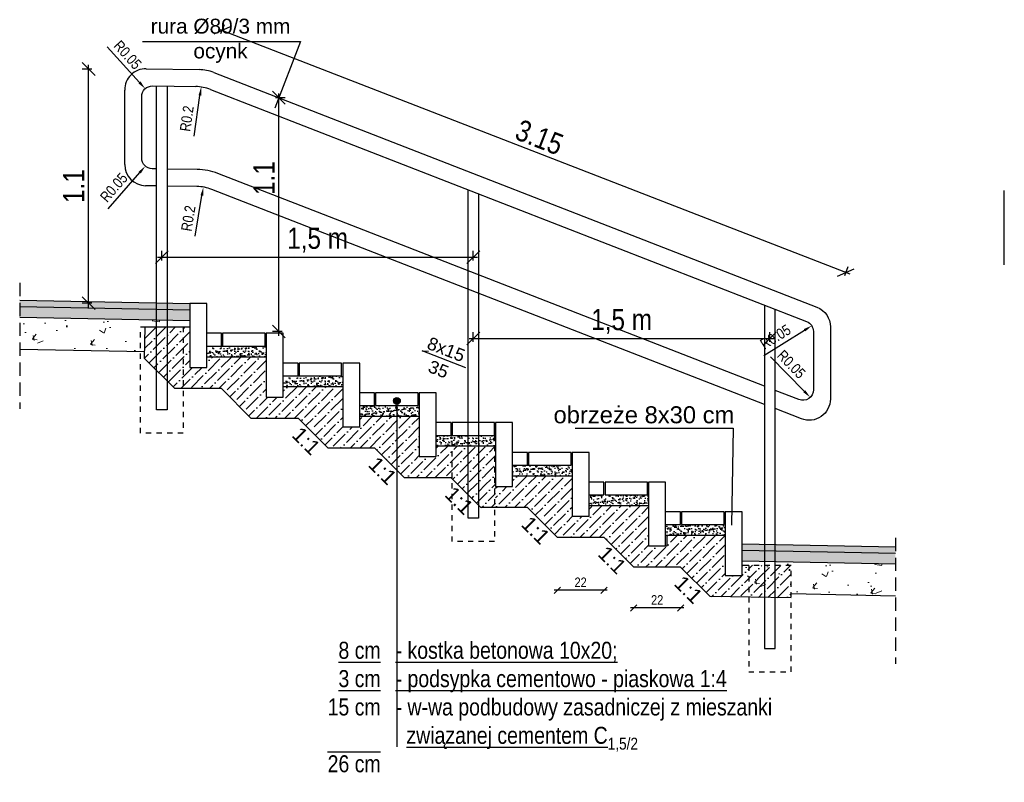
# Model space of a CAD drawing. Header units: metres. Extents: x 540 to 1285, y -13 to 406.
# Tile 7 of 16: x 818 to 910, y 76 to 147. Entities that reach past the tile are written whole.
import ezdxf

# ---------------------------------------------------------------- set-up
doc = ezdxf.new("R2010")
doc.units = ezdxf.units.M
doc.linetypes.add('000_ZAGOSP 11.2.2015-POŁĄCZONE_obr$0$POL-01000-BG-1A(TYPE B)$0$HIDDEN', pattern=[0.375, 0.25, -0.125])
doc.linetypes.add('1_1MM', pattern=[1, 0.5, -0.5])
for name, color, linetype in [('$DR - opis', 1, 'Continuous'), ('$DR - przekrój normalny', 1, 'Continuous'), ('DR - opis', 1, 'Continuous')]:
    doc.layers.add(name, color=color, linetype=linetype)
doc.layers.add('DR - wypełnienie', color=7, linetype='Continuous', lineweight=5)
doc.styles.add('Arial', font='arial.ttf')
doc.styles.add('ARIAL 2', font='ARIALN.TTF')
doc.styles.add('simplex', font='simplex.shx', dxfattribs={"width": 0.7})
doc.dimstyles.new('LINIOWY', dxfattribs={"dimtxt": 10, "dimasz": 6, "dimexe": 3, "dimexo": 0, "dimgap": 2, "dimtad": 1, "dimlfac": 0.01, "dimzin": 9, "dimdsep": 46, "dimtxsty": 'ARIAL 2', "dimblk": 'OBLIQUE', "dimcen": 0, "dimdle": 2, "dimclrt": 256, "dimadec": 0, "dimazin": 0, "dimtfac": 1, "dimtofl": 0, "dimtmove": 0, "dimatfit": 3, "dimldrblk": 'OBLIQUE', "dimfxl": 1.5, "dimfxlon": 1, "dimtolj": 1, "dimtzin": 1, "dimarcsym": 0})
doc.dimstyles.new('LINIOWY$4', dxfattribs={"dimscale": 10, "dimtxt": 0.5, "dimasz": 0.4, "dimexe": 0.1, "dimexo": 0, "dimgap": 0.2, "dimtad": 1, "dimlfac": 0.01, "dimzin": 9, "dimdsep": 46, "dimtxsty": 'simplex', "dimblk1": 'OBLIQUE', "dimsah": 1, "dimcen": 0, "dimdle": 0.2, "dimclrt": 1, "dimadec": 0, "dimazin": 0, "dimtfac": 1, "dimtofl": 0, "dimtmove": 0, "dimatfit": 3, "dimldrblk": 'OBLIQUE', "dimfxl": 0.4, "dimfxlon": 1, "dimtolj": 1, "dimtzin": 1, "dimarcsym": 0})
doc.dimstyles.new('przekroje normalne', dxfattribs={"dimscale": 30, "dimtxt": 0.3, "dimasz": 0.2, "dimexe": 0.08, "dimexo": 1, "dimgap": 0.05, "dimtad": 1, "dimdec": 1, "dimlfac": 0.01, "dimzin": 9, "dimdsep": 46, "dimtxsty": 'ARIAL 2', "dimblk": 'OBLIQUE', "dimcen": 0, "dimdle": 0.05, "dimse1": 1, "dimse2": 1, "dimclrt": 1, "dimadec": 0, "dimazin": 0, "dimtfac": 1, "dimtdec": 1, "dimtofl": 0, "dimtmove": 0, "dimatfit": 3, "dimldrblk": 'OBLIQUE', "dimfxl": 0.5, "dimfxlon": 1, "dimtolj": 1, "dimtzin": 1, "dimarcsym": 0})
pattern_1 = [(37.5, (714.466, 222.4735), (-0.0160003, 0.4894132), [0, -0.38608, 0, -0.4318, 0, -0.41275]), (7.5, (714.466, 222.4735), (0.4495233, 0.716825), [0, -0.20828, 0, -0.34798, 0, -0.13335]), (327.5, (714.1536, 222.4735), (0.7909924, 0.0014372), [0, -0.127, 0, -0.4572, 0, -0.5969]), (317.5, (714.1536, 222.4735), (0.7635565, 0.2229293), [0, -0.0635, 0, -0.29972, 0, -0.3429])]

# ---------------------------------------------------------------- blocks, each defined once
blk = doc.blocks.new('_OBLIQUE')
at = {"color": 0, "linetype": 'ByBlock'}
blk.add_line((-0.5, -0.5), (0.5, 0.5), dxfattribs=at)
blk = doc.blocks.new('*D154')
at = {"layer": '$DR - opis', "color": 0, "lineweight": -2, "transparency": 16777216}
for p, q in [((842.086, 117.514), (842.086, 140.314)), ((841.786, 139.914), (842.686, 139.914)), ((842.386, 117.914), (841.486, 117.914))]:
    blk.add_line(p, q, dxfattribs=at)
at = {"layer": 'Defpoints', "color": 0, "transparency": 16777216}
for p in [(830.091, 139.914), (842.086, 139.914), (842.495, 117.914)]:
    blk.add_point(p, dxfattribs=at)
at = {"layer": '$DR - opis', "color": 0, "lineweight": -2, "transparency": 16777216, "xscale": 1.2, "yscale": 1.2, "zscale": 1.2}
for p, rotation in [((842.086, 139.914), 90), ((842.086, 117.914), 270)]:
    blk.add_blockref('_OBLIQUE', p, dxfattribs=dict(at, rotation=rotation))
at = {"layer": '$DR - opis', "transparency": 16777216, "insert": (840.682, 132.353), "char_height": 2, "attachment_point": 5, "rotation": 90, "style": 'ARIAL 2'}
blk.add_mtext('\\A1;1.1', dxfattribs=at)
blk = doc.blocks.new('*D155')
at = {"layer": 'Defpoints', "color": 0, "transparency": 16777216}
for p in [(868.295, 98.541), (872.695, 98.541), (868.295, 93.562)]:
    blk.add_point(p, dxfattribs=at)
at = {"layer": 'DR - opis', "color": 0, "lineweight": -2, "transparency": 16777216}
blk.add_line((872.995, 93.562), (867.995, 93.562), dxfattribs=at)
at = {"layer": 'DR - opis', "color": 0, "lineweight": -2, "transparency": 16777216, "xscale": 0.6000000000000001, "yscale": 0.6000000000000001, "zscale": 0.6000000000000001, "rotation": 180}
blk.add_blockref('_OBLIQUE', (868.295, 93.562), dxfattribs=at)
at = {"layer": 'DR - opis', "color": 0, "lineweight": -2, "transparency": 16777216, "xscale": 0.6000000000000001, "yscale": 0.6000000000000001, "zscale": 0.6000000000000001}
blk.add_blockref('_OBLIQUE', (872.695, 93.562), dxfattribs=at)
at = {"layer": 'DR - opis', "color": 1, "transparency": 16777216, "insert": (870.495, 94.314), "char_height": 0.9, "attachment_point": 5, "style": 'ARIAL 2'}
blk.add_mtext('\\A1;22', dxfattribs=at)
blk = doc.blocks.new('*D156')
at = {"layer": 'Defpoints', "color": 0, "transparency": 16777216}
for p in [(875.495, 95.741), (879.908, 95.741), (875.495, 91.905)]:
    blk.add_point(p, dxfattribs=at)
at = {"layer": 'DR - opis', "color": 0, "lineweight": -2, "transparency": 16777216}
blk.add_line((880.208, 91.905), (875.195, 91.905), dxfattribs=at)
at = {"layer": 'DR - opis', "color": 0, "lineweight": -2, "transparency": 16777216, "xscale": 0.6000000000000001, "yscale": 0.6000000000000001, "zscale": 0.6000000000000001, "rotation": 180}
blk.add_blockref('_OBLIQUE', (875.495, 91.905), dxfattribs=at)
at = {"layer": 'DR - opis', "color": 0, "lineweight": -2, "transparency": 16777216, "xscale": 0.6000000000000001, "yscale": 0.6000000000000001, "zscale": 0.6000000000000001}
blk.add_blockref('_OBLIQUE', (879.908, 91.905), dxfattribs=at)
at = {"layer": 'DR - opis', "color": 1, "transparency": 16777216, "insert": (877.702, 92.657), "char_height": 0.9, "attachment_point": 5, "style": 'ARIAL 2'}
blk.add_mtext('\\A1;22', dxfattribs=at)
blk = doc.blocks.new('*D157')
at = {"layer": '$DR - opis', "color": 0, "lineweight": -2, "transparency": 16777216}
blk.add_line((887.736, 115.653), (891.579, 118.035), dxfattribs=at)
at = {"layer": '$DR - opis', "color": 0, "transparency": 16777216}
blk.add_solid([(891.508, 118.148), (891.649, 117.921), (892.259, 118.456)], dxfattribs=at)
at = {"layer": 'Defpoints', "color": 0, "transparency": 16777216}
for p in [(891.409, 117.929), (892.259, 118.456)]:
    blk.add_point(p, dxfattribs=at)
at = {"layer": '$DR - opis', "color": 1, "transparency": 16777216, "insert": (888.838, 117.407), "char_height": 1, "attachment_point": 5, "rotation": 31.79627, "style": 'ARIAL 2'}
blk.add_mtext('\\A1;R0.05', dxfattribs=at)
blk = doc.blocks.new('*D158')
at = {"layer": '$DR - opis', "color": 0, "lineweight": -2, "transparency": 16777216}
blk.add_line((888.38, 115.518), (891.549, 112.293), dxfattribs=at)
at = {"layer": '$DR - opis', "color": 0, "transparency": 16777216}
blk.add_solid([(891.644, 112.386), (891.454, 112.199), (892.11, 111.722)], dxfattribs=at)
at = {"layer": 'Defpoints', "color": 0, "transparency": 16777216}
for p in [(891.409, 112.436), (892.11, 111.722)]:
    blk.add_point(p, dxfattribs=at)
at = {"layer": '$DR - opis', "color": 1, "transparency": 16777216, "insert": (890.334, 114.829), "char_height": 1, "attachment_point": 5, "rotation": 314.49775, "style": 'ARIAL 2'}
blk.add_mtext('\\A1;R0.05', dxfattribs=at)
blk = doc.blocks.new('*D159')
at = {"layer": '$DR - opis', "color": 0, "lineweight": -2, "transparency": 16777216}
blk.add_line((834.209, 126.894), (834.848, 130.711), dxfattribs=at)
at = {"layer": '$DR - opis', "color": 0, "transparency": 16777216}
blk.add_solid([(834.716, 130.733), (834.979, 130.689), (834.98, 131.5)], dxfattribs=at)
at = {"layer": 'Defpoints', "color": 0, "transparency": 16777216}
for p in [(834.98, 131.5), (834.32, 127.555)]:
    blk.add_point(p, dxfattribs=at)
at = {"layer": '$DR - opis', "color": 1, "transparency": 16777216, "insert": (833.565, 128.558), "char_height": 1, "attachment_point": 5, "rotation": 80.50551, "style": 'ARIAL 2'}
blk.add_mtext('\\A1;R0.2', dxfattribs=at)
blk = doc.blocks.new('*D160')
at = {"layer": '$DR - opis', "color": 0, "lineweight": -2, "transparency": 16777216}
blk.add_line((834.107, 136.293), (834.66, 140.124), dxfattribs=at)
at = {"layer": '$DR - opis', "color": 0, "transparency": 16777216}
blk.add_solid([(834.528, 140.143), (834.792, 140.105), (834.774, 140.916)], dxfattribs=at)
at = {"layer": 'Defpoints', "color": 0, "transparency": 16777216}
for p in [(834.774, 140.916), (834.203, 136.957)]:
    blk.add_point(p, dxfattribs=at)
at = {"layer": '$DR - opis', "color": 1, "transparency": 16777216, "insert": (833.425, 137.943), "char_height": 1, "attachment_point": 5, "rotation": 81.78847, "style": 'ARIAL 2'}
blk.add_mtext('\\A1;R0.2', dxfattribs=at)
blk = doc.blocks.new('*D161')
at = {"layer": '$DR - opis', "color": 0, "lineweight": -2, "transparency": 16777216}
blk.add_line((825.926, 144.701), (828.964, 141.352), dxfattribs=at)
at = {"layer": '$DR - opis', "color": 0, "transparency": 16777216}
blk.add_solid([(829.062, 141.442), (828.865, 141.263), (829.501, 140.76)], dxfattribs=at)
at = {"layer": 'Defpoints', "color": 0, "transparency": 16777216}
for p in [(829.501, 140.76), (830.173, 140.019)]:
    blk.add_point(p, dxfattribs=at)
at = {"layer": '$DR - opis', "color": 1, "transparency": 16777216, "insert": (827.851, 143.935), "char_height": 1, "attachment_point": 5, "rotation": 312.21083, "style": 'ARIAL 2'}
blk.add_mtext('\\A1;R0.05', dxfattribs=at)
blk = doc.blocks.new('*D162')
at = {"layer": '$DR - opis', "color": 0, "lineweight": -2, "transparency": 16777216}
blk.add_line((826.013, 129.461), (828.988, 132.864), dxfattribs=at)
at = {"layer": '$DR - opis', "color": 0, "transparency": 16777216}
blk.add_solid([(828.888, 132.952), (829.089, 132.777), (829.515, 133.467)], dxfattribs=at)
at = {"layer": 'Defpoints', "color": 0, "transparency": 16777216}
for p in [(830.173, 134.22), (829.515, 133.467)]:
    blk.add_point(p, dxfattribs=at)
at = {"layer": '$DR - opis', "color": 1, "transparency": 16777216, "insert": (826.552, 131.461), "char_height": 1, "attachment_point": 5, "rotation": 48.84005, "style": 'ARIAL 2'}
blk.add_mtext('\\A1;R0.05', dxfattribs=at)
blk = doc.blocks.new('*D163')
at = {"layer": '$DR - opis', "color": 0, "lineweight": -2, "transparency": 16777216}
blk.add_line((887.736, 115.653), (891.579, 118.035), dxfattribs=at)
at = {"layer": '$DR - opis', "color": 0, "transparency": 16777216}
blk.add_solid([(891.508, 118.148), (891.649, 117.921), (892.259, 118.456)], dxfattribs=at)
at = {"layer": 'Defpoints', "color": 0, "transparency": 16777216}
for p in [(891.409, 117.929), (892.259, 118.456)]:
    blk.add_point(p, dxfattribs=at)
at = {"layer": '$DR - opis', "color": 1, "transparency": 16777216, "insert": (888.838, 117.407), "char_height": 1, "attachment_point": 5, "rotation": 31.79627, "style": 'ARIAL 2'}
blk.add_mtext('\\A1;R0.05', dxfattribs=at)
blk = doc.blocks.new('*D164')
at = {"layer": '$DR - opis', "color": 0, "lineweight": -2, "transparency": 16777216}
blk.add_line((888.38, 115.518), (891.549, 112.293), dxfattribs=at)
at = {"layer": '$DR - opis', "color": 0, "transparency": 16777216}
blk.add_solid([(891.644, 112.386), (891.454, 112.199), (892.11, 111.722)], dxfattribs=at)
at = {"layer": 'Defpoints', "color": 0, "transparency": 16777216}
for p in [(891.409, 112.436), (892.11, 111.722)]:
    blk.add_point(p, dxfattribs=at)
at = {"layer": '$DR - opis', "color": 1, "transparency": 16777216, "insert": (890.334, 114.829), "char_height": 1, "attachment_point": 5, "rotation": 314.49775, "style": 'ARIAL 2'}
blk.add_mtext('\\A1;R0.05', dxfattribs=at)
blk = doc.blocks.new('*D165')
at = {"layer": '$DR - opis', "color": 0, "lineweight": -2, "transparency": 16777216}
for p, q in [((836.633, 145.959), (836.958, 146.799)), ((836.368, 146.384), (895.84, 123.324)), ((895.359, 123.189), (895.684, 124.028))]:
    blk.add_line(p, q, dxfattribs=at)
at = {"layer": 'Defpoints', "color": 0, "transparency": 16777216}
for p in [(835.283, 142.478), (895.467, 123.469), (894.009, 119.708)]:
    blk.add_point(p, dxfattribs=at)
at = {"layer": '$DR - opis', "color": 0, "lineweight": -2, "transparency": 16777216, "xscale": 1.2, "yscale": 1.2, "zscale": 1.2}
for p, rotation in [((836.741, 146.239), 158.8068401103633), ((895.467, 123.469), 338.8068401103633)]:
    blk.add_blockref('_OBLIQUE', p, dxfattribs=dict(at, rotation=rotation))
at = {"layer": '$DR - opis', "transparency": 16777216, "insert": (866.618, 136.179), "char_height": 2, "attachment_point": 5, "rotation": 338.80684, "style": 'ARIAL 2'}
blk.add_mtext('\\A1;3.15', dxfattribs=at)
blk = doc.blocks.new('*D166')
at = {"layer": '$DR - opis', "color": 0, "lineweight": -2, "transparency": 16777216}
for p, q in [((824.181, 120.184), (824.181, 143.007)), ((824.481, 142.607), (823.581, 142.607)), ((824.481, 120.584), (823.581, 120.584))]:
    blk.add_line(p, q, dxfattribs=at)
at = {"layer": 'Defpoints', "color": 0, "transparency": 16777216}
for p in [(824.181, 142.607), (830.99, 142.607), (830.99, 120.584)]:
    blk.add_point(p, dxfattribs=at)
at = {"layer": '$DR - opis', "color": 0, "lineweight": -2, "transparency": 16777216, "xscale": 1.2, "yscale": 1.2, "zscale": 1.2}
for p, rotation in [((824.181, 142.607), 90), ((824.181, 120.584), 270)]:
    blk.add_blockref('_OBLIQUE', p, dxfattribs=dict(at, rotation=rotation))
at = {"layer": '$DR - opis', "transparency": 16777216, "insert": (822.777, 131.596), "char_height": 2, "attachment_point": 5, "rotation": 90, "style": 'ARIAL 2'}
blk.add_mtext('\\A1;1.1', dxfattribs=at)
blk = doc.blocks.new('*D177')
at = {"layer": '$DR - opis', "color": 0, "lineweight": -2, "transparency": 16777216}
for p, q in [((831.073, 124.603), (831.073, 125.503)), ((860.395, 124.603), (860.395, 125.503)), ((830.673, 124.903), (860.795, 124.903))]:
    blk.add_line(p, q, dxfattribs=at)
at = {"layer": 'Defpoints', "color": 0, "transparency": 16777216}
for p in [(860.395, 124.903), (831.073, 118.341), (860.395, 108.141)]:
    blk.add_point(p, dxfattribs=at)
at = {"layer": '$DR - opis', "color": 0, "lineweight": -2, "transparency": 16777216, "xscale": 1.2, "yscale": 1.2, "zscale": 1.2, "rotation": 180}
blk.add_blockref('_OBLIQUE', (831.073, 124.903), dxfattribs=at)
at = {"layer": '$DR - opis', "color": 0, "lineweight": -2, "transparency": 16777216, "xscale": 1.2, "yscale": 1.2, "zscale": 1.2}
blk.add_blockref('_OBLIQUE', (860.395, 124.903), dxfattribs=at)
at = {"layer": '$DR - opis', "transparency": 16777216, "insert": (845.734, 126.505), "char_height": 2, "attachment_point": 5, "style": 'ARIAL 2'}
blk.add_mtext('\\A1;1,5 m', dxfattribs=at)
blk = doc.blocks.new('*D178')
at = {"layer": '$DR - opis', "color": 0, "lineweight": -2, "transparency": 16777216}
for p, q in [((860.395, 116.953), (860.395, 117.853)), ((888.317, 116.953), (888.317, 117.853)), ((859.995, 117.253), (888.717, 117.253))]:
    blk.add_line(p, q, dxfattribs=at)
at = {"layer": 'Defpoints', "color": 0, "transparency": 16777216}
for p in [(888.317, 117.253), (860.395, 108.141), (888.317, 95.903)]:
    blk.add_point(p, dxfattribs=at)
at = {"layer": '$DR - opis', "color": 0, "lineweight": -2, "transparency": 16777216, "xscale": 1.2, "yscale": 1.2, "zscale": 1.2, "rotation": 180}
blk.add_blockref('_OBLIQUE', (860.395, 117.253), dxfattribs=at)
at = {"layer": '$DR - opis', "color": 0, "lineweight": -2, "transparency": 16777216, "xscale": 1.2, "yscale": 1.2, "zscale": 1.2}
blk.add_blockref('_OBLIQUE', (888.317, 117.253), dxfattribs=at)
at = {"layer": '$DR - opis', "transparency": 16777216, "insert": (874.356, 118.855), "char_height": 2, "attachment_point": 5, "style": 'ARIAL 2'}
blk.add_mtext('\\A1;1,5 m', dxfattribs=at)

msp = doc.modelspace()

# ---------------------------------------------------------------- hatches: boundary and pattern name
at = {"layer": '$DR - opis'}
h = msp.add_hatch(dxfattribs=at)
h.set_pattern_fill('ANSI36')
h.set_pattern_definition([(45, (679.2784, 1129.9868), (0.3367596, 1.2347852), [1.5875, -0.3175, 0, -0.3175])])
h.paths.add_polyline_path([(861.517, 107.067), (860.017, 107.091), (860.017, 102.432), (861.108, 101.341), (861.513, 101.312)])
h.paths.add_polyline_path([(860.017, 107.091), (859.23, 107.103), (859.017, 107.103), (858.308, 104.141), (860.017, 102.432)])
h.paths.add_polyline_path([(859.017, 107.103), (857.517, 107.103), (857.517, 104.131), (858.308, 104.141)])
h.paths.add_polyline_path([(857.517, 107.131), (856.895, 107.141), (856.895, 106.141), (855.295, 106.141), (855.295, 109.941), (849.695, 109.941), (849.695, 108.941), (848.095, 108.941), (848.095, 112.741), (842.495, 112.741), (842.495, 111.741), (840.895, 111.741), (840.895, 115.541), (836.495, 115.541), (836.495, 112.541), (836.695, 112.541), (839.495, 109.741), (843.895, 109.741), (846.695, 106.941), (851.108, 106.941), (853.882, 104.167), (857.517, 104.131)])
h.paths.add_polyline_path([(836.495, 115.541), (835.295, 115.541), (835.295, 114.541), (834.995, 114.541), (834.995, 112.541), (836.495, 112.541)])
h.paths.add_polyline_path([(834.995, 114.541), (833.995, 114.541), (833.995, 112.541), (834.995, 112.541)])
h.paths.add_polyline_path([(833.995, 114.541), (833.695, 114.541), (833.695, 116.834), (832.495, 116.834), (831.095, 113.741), (832.295, 112.541), (833.995, 112.541)])
h.paths.add_polyline_path([(862.495, 101.333), (862.495, 103.341), (862.495, 107.051), (861.517, 107.067), (861.517, 101.349)])
h.paths.add_polyline_path([(829.449, 115.387), (831.095, 113.741), (832.495, 116.834), (833.695, 116.834), (833.695, 118.341), (829.497, 118.341)])
h = msp.add_hatch(dxfattribs=at)
h.set_pattern_fill('AR-SAND', scale=0.05)
h.set_pattern_definition([(37.5, (707.266, 225.2735), (-0.0160003, 0.4894132), [0, -0.38608, 0, -0.4318, 0, -0.41275]), (7.5, (707.266, 225.2735), (0.4495233, 0.716825), [0, -0.20828, 0, -0.34798, 0, -0.13335]), (327.5, (706.9536, 225.2735), (0.7909924, 0.0014372), [0, -0.127, 0, -0.4572, 0, -0.5969]), (317.5, (706.9536, 225.2735), (0.7635565, 0.2229293), [0, -0.0635, 0, -0.29972, 0, -0.3429])])
h.paths.add_polyline_path([(840.895, 116.541), (835.295, 116.541), (835.295, 115.541), (840.895, 115.541)])
h = msp.add_hatch(dxfattribs=at)
h.set_pattern_fill('AR-SAND', scale=0.05)
h.set_pattern_definition(pattern_1)
h.paths.add_polyline_path([(848.095, 113.741), (842.495, 113.741), (842.495, 112.741), (848.095, 112.741)])
h = msp.add_hatch(color=256, dxfattribs=at)
h.dxf.hatch_style = 1
h.paths.add_polyline_path([(852.878, 111.386, -1), (853.518, 111.386, -1)])
h = msp.add_hatch(dxfattribs=at)
h.set_pattern_fill('AR-SAND', scale=0.05)
h.set_pattern_definition(pattern_1)
h.paths.add_polyline_path([(855.295, 110.941), (849.695, 110.941), (849.695, 109.941), (855.295, 109.941)])
h = msp.add_hatch(dxfattribs=at)
h.set_pattern_fill('AR-SAND', scale=0.05)
h.set_pattern_definition(pattern_1)
h.paths.add_polyline_path([(862.495, 108.141), (856.895, 108.141), (856.895, 107.141), (862.495, 107.141)])
h = msp.add_hatch(dxfattribs=at)
h.set_pattern_fill('AR-SAND', scale=0.05)
h.set_pattern_definition(pattern_1)
h.paths.add_polyline_path([(869.695, 105.341), (865.295, 105.341), (865.295, 104.341), (869.695, 104.341)])
h.paths.add_polyline_path([(865.295, 105.341), (864.095, 105.341), (864.095, 104.341), (865.295, 104.341)])
h = msp.add_hatch(dxfattribs=at)
h.set_pattern_fill('ANSI36')
h.set_pattern_definition([(45, (-3783.9316, -1149.61606), (0.336759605, 1.23478522), [1.5875, -0.3175, 0, -0.3175])])
h.paths.add_polyline_path([(890.317, 92.848), (890.317, 95.867), (885.711, 95.94), (885.695, 94.941), (884.095, 94.941), (884.095, 98.741), (878.629, 98.741), (878.629, 97.741), (876.895, 97.741), (876.895, 101.541), (871.295, 101.541), (871.295, 100.541), (869.695, 100.541), (869.695, 104.341), (864.095, 104.341), (864.095, 103.341), (862.495, 103.341), (862.495, 101.341), (865.508, 101.341), (868.308, 98.541), (872.708, 98.541), (875.508, 95.741), (879.908, 95.741), (882.682, 92.967)])
h = msp.add_hatch(dxfattribs=at)
h.set_pattern_fill('AR-SAND', scale=0.05)
h.set_pattern_definition(pattern_1)
h.paths.add_polyline_path([(876.895, 102.541), (871.295, 102.541), (871.295, 101.541), (876.895, 101.541)])
h = msp.add_hatch(dxfattribs=at)
h.set_pattern_fill('AR-SAND', scale=0.05)
h.set_pattern_definition(pattern_1)
h.paths.add_polyline_path([(884.095, 99.741), (878.495, 99.741), (878.495, 98.741), (884.095, 98.741)])
at = {"layer": 'DR - wypełnienie'}
h = msp.add_hatch(dxfattribs=at)
h.set_pattern_fill('HONEY', color=252, scale=0.2, angle=2)
h.set_pattern_definition([(2, (-1096634.89244, -1183121.36437), (0.186545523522, 0.116566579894), [0.127, -0.254]), (122, (-1096634.89244, -1183121.36437), (-0.1942223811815, 0.103269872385), [0.127, -0.254]), (62, (-1096634.89244, -1183121.36437), (-0.0076768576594, 0.219836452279), [-0.254, 0.127])])
h.paths.add_polyline_path([(817.69, 120.861), (817.69, 120.261), (833.695, 119.941), (833.695, 120.541)])
h = msp.add_hatch(dxfattribs=at)
h.set_pattern_fill('GRAVEL', color=252, scale=0.2, angle=2)
h.set_pattern_definition([(230.0127875, (-1096634.19682, -1183120.323456), (-7.8039276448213, -9.422092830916), [0.136688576, -13.5321934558]), (186.969741, (-1096634.28466, -1183120.428185), (12.1491150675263, 1.4408758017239), [0.234561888, -23.2216195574]), (134.5104471, (-1096634.51749, -1183120.45665), (10.5438475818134, -10.814612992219), [0.165392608, -16.37388911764]), (269.273689, (-1096634.904624, -1183120.72432), (0.3062233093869, 20.3430794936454), [0.213601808, -21.1465749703]), (294.83365418, (-1096634.90733, -1183120.937907), (-5.5024000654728, 12.0072835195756), [0.20945348, -20.73592309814]), (359.273689, (-1096634.819364, -1183121.12799), (-20.3430794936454, 0.3062233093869), [0.213601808, -21.1465749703]), (39.69424047, (-1096634.60578, -1183121.1307), (-12.845375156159, -10.6147633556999), [0.282477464, -27.9652461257]), (74.25532837, (-1096634.388424, -1183120.950284), (6.3275940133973, 22.58658898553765), [0.266687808, -26.40210264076]), (123.42956562, (-1096634.31606, -1183120.693603), (-8.5840011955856, 12.9162909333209), [0.2143252, -21.2182182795]), (177.2363583, (-1096634.43413, -1183120.514734), (11.2046497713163, -0.6253443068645), [0.244685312, -11.98957478]), (224.3974378, (-1096634.678533, -1183120.502937), (-11.7945361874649, -11.594686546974), [0.316431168, -31.3267090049]), (140.81407483, (-1096633.89904, -1183120.69937), (-7.320414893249, 5.8440812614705), [0.108001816, -10.69222632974]), (173.4692344, (-1096633.982755, -1183120.63113), (13.2708698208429, -1.5698096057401), [0.205472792, -20.3418555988]), (227, (-1096634.1869, -1183120.60776), (0.03545788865, -1.01538108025), [0.143683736, -1.2931572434]), (205.19859051, (-1096634.26223, -1183120.4884), (5.005989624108, 2.2080516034), [0.077376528, -7.66024894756]), (293.80140949, (-1096634.33224, -1183120.52134), (-1.12175474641, 3.010685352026), [0.109426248, -5.361901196]), (32.96375653, (-1096634.28808, -1183120.62146), (2.975227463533, 2.137135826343), [0.177727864, -5.74651926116]), (163.56505118, (-1096634.13896, -1183120.52476), (2.0662200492, -0.944465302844), [0.128514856, -3.0843592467]), (18.389540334, (-1096634.92116, -1183120.54191), (10.0474371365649, 3.4007221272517), [0.1800352, -17.823530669]), (72.34617594, (-1096634.75032, -1183120.48511), (-3.6714875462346, -11.3110234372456), [0.151039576, -14.9528862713]), (295.19859051, (-1096634.14605, -1183120.32168), (-2.208051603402, 5.005989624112), [0.15475204, -7.58287343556]), (345.61045967, (-1096634.080167, -1183120.46171), (-10.2601844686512, 2.691564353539), [0.1800352, -17.823530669]), (341.44395478, (-1096634.89918, -1183121.17144), (-5.147821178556, 1.853472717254), [0.17361408, -8.50709372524]), (296.7751406, (-1096634.73459, -1183121.226694), (-5.4669421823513, 10.9919024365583), [0.145468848, -14.4014373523]), (68.80140949, (-1096634.10044, -1183121.33671), (1.853472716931, 5.147821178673), [0.15475204, -7.58287343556]), (19.35402464, (-1096634.044484, -1183121.19243), (-13.0581224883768, -4.5224768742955), [0.170313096, -16.8609503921]), (71.44395478, (-1096634.59798, -1183121.35408), (-1.85347271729, -5.147821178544), [0.08680704, -8.59390076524]), (103.309932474, (-1096634.16137, -1183121.33884), (-1.15721263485, 4.026066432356), [0.05180584, -5.1287979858]), (167.963756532, (-1096634.1733, -1183121.28842), (3.081601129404, -0.909007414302), [0.20945348, -3.9796218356]), (188.00900596, (-1096634.37814, -1183121.244745), (10.1183529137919, 1.3699599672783), [0.1941068, -19.21654594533]), (305.69006753, (-1096634.2849, -1183120.71285), (-1.08629685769, 1.99530427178), [0.146529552, -3.5167105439]), (355.15722659, (-1096634.1994, -1183120.831856), (17.332394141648, -1.4279780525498), [0.255822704, -25.326403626]), (62.9453959, (-1096633.94449, -1183120.85345), (-3.8133191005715, -7.249499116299), [0.104603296, -10.35575692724]), (92, (-1096633.8969, -1183120.7603), (-1.0508389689, 0.9799231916), [0.06096, -0.95504]), (122.25643716, (-1096634.39951, -1183121.21499), (4.309729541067, -6.965836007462), [0.141146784, -13.9735763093]), (50.0127875, (-1096634.474844, -1183121.09563), (7.803927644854, 9.4220928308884), [0.273377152, -13.3955048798]), (2, (-1096634.2992, -1183120.8862), (0.9799231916, 1.0508389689), [0.26416, -0.75184]), (327.3048465, (-1096634.03517, -1183120.87695), (10.4020160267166, -6.7530886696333), [0.160643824, -15.90372668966]), (256.0546041, (-1096633.89998, -1183120.96373), (-0.873549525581, -4.096982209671), [0.147931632, -7.2486600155]), (209.64597536, (-1096633.93563, -1183121.107298), (-18.9376616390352, -10.827510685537), [0.24085804, -23.8449857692]), (177.42607874, (-1096634.144958, -1183121.226436), (-13.2354119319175, 0.5544285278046), [0.254811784, -25.2263385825])])
h.paths.add_polyline_path([(817.69, 120.261), (817.69, 119.261), (833.695, 118.941), (833.695, 119.941)])
at = {"layer": 'DR - wypełnienie', "lineweight": 5}
h = msp.add_hatch(dxfattribs=at)
h.set_pattern_fill('AR-CONC', color=252, scale=0.15)
h.set_pattern_definition([(50, (-1096634.8924, -1183121.3644), (5.46554007, -0.478172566), [0.5715, -6.2865]), (355, (-1096634.8924, -1183121.3644), (-1.057302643, 5.731705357), [0.4572, -5.029217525]), (100.4514447, (-1096634.437, -1183121.404), (4.408237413, 5.253532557), [0.485700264, -5.342707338]), (46.1842, (-1096634.8924, -1183119.8404), (8.132371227, -1.261269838), [0.85725, -9.42975]), (96.6355576, (-1096634.215, -1183119.9455), (7.12212402, 7.422783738), [0.728550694, -8.014068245]), (351.18415117, (-1096634.8924, -1183119.84), (7.12212402, 7.422783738), [0.68579901, -7.543791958]), (21, (-1096634.1304, -1183120.2214), (4.548431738, -3.067955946), [0.5715, -6.2865]), (326, (-1096634.1304, -1183120.2214), (1.85406085, 5.525638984), [0.4572, -5.0292]), (71.451445, (-1096633.7514, -1183120.477), (6.402492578, 2.457683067), [0.485700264, -5.342698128]), (37.5, (-1096634.8924, -1183121.3644), (0.0926580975, 2.5366511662), [0, -4.96824, 0, -5.1054, 0, -5.04825]), (7.5, (-1096634.8924, -1183121.3644), (2.0045898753, 3.0054172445), [0, -2.91084, 0, -4.85394, 0, -1.92405]), (327.5, (-1096636.5917, -1183121.3644), (4.067717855, -0.1718623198), [0, -1.905, 0, -5.9436, 0, -7.8867]), (317.5, (-1096637.3537, -1183121.3644), (4.4438754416, 0.762794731), [0, -2.4765, 0, -3.94716, 0, -5.6007])])
h.paths.add_polyline_path([(817.69, 119.261), (817.69, 116.261), (829.46, 116.026), (829.497, 118.341), (833.695, 118.341), (833.695, 118.941)])
at = {"layer": 'DR - wypełnienie'}
h = msp.add_hatch(dxfattribs=at)
h.set_pattern_fill('HONEY', color=252, scale=0.2, angle=2)
h.set_pattern_definition([(2, (-1096566.88714, -1183144.28447), (0.186545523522, 0.116566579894), [0.127, -0.254]), (122, (-1096566.88714, -1183144.28447), (-0.1942223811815, 0.103269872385), [0.127, -0.254]), (62, (-1096566.88714, -1183144.28447), (-0.0076768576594, 0.219836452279), [-0.254, 0.127])])
h.paths.add_polyline_path([(900.134, 97.052), (900.134, 97.652), (885.695, 97.941), (885.695, 97.341)])
h = msp.add_hatch(dxfattribs=at)
h.set_pattern_fill('GRAVEL', color=252, scale=0.2, angle=2)
h.set_pattern_definition([(230.0127875, (-1096566.191524, -1183143.24356), (-7.8039276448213, -9.422092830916), [0.136688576, -13.5321934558]), (186.969741, (-1096566.279363, -1183143.34829), (12.1491150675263, 1.4408758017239), [0.234561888, -23.2216195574]), (134.5104471, (-1096566.51219, -1183143.376754), (10.5438475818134, -10.814612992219), [0.165392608, -16.37388911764]), (269.273689, (-1096566.899326, -1183143.64443), (0.3062233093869, 20.3430794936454), [0.213601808, -21.1465749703]), (294.83365418, (-1096566.902033, -1183143.858013), (-5.5024000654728, 12.0072835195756), [0.20945348, -20.73592309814]), (359.273689, (-1096566.814066, -1183144.0481), (-20.3430794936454, 0.3062233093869), [0.213601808, -21.1465749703]), (39.69424047, (-1096566.60048, -1183144.050806), (-12.845375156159, -10.6147633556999), [0.282477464, -27.9652461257]), (74.25532837, (-1096566.383125, -1183143.87039), (6.3275940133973, 22.58658898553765), [0.266687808, -26.40210264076]), (123.42956562, (-1096566.31076, -1183143.61371), (-8.5840011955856, 12.9162909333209), [0.2143252, -21.2182182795]), (177.2363583, (-1096566.42883, -1183143.43484), (11.2046497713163, -0.6253443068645), [0.244685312, -11.98957478]), (224.3974378, (-1096566.673234, -1183143.423043), (-11.7945361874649, -11.594686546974), [0.316431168, -31.3267090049]), (140.81407483, (-1096565.89374, -1183143.61948), (-7.320414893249, 5.8440812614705), [0.108001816, -10.69222632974]), (173.4692344, (-1096565.977456, -1183143.55124), (13.2708698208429, -1.5698096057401), [0.205472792, -20.3418555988]), (227, (-1096566.1816, -1183143.5279), (0.03545788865, -1.01538108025), [0.143683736, -1.2931572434]), (205.19859051, (-1096566.25693, -1183143.4085), (5.005989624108, 2.2080516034), [0.077376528, -7.66024894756]), (293.80140949, (-1096566.32694, -1183143.44145), (-1.12175474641, 3.010685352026), [0.109426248, -5.361901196]), (32.96375653, (-1096566.28278, -1183143.54157), (2.975227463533, 2.137135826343), [0.177727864, -5.74651926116]), (163.56505118, (-1096566.13366, -1183143.44487), (2.0662200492, -0.944465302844), [0.128514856, -3.0843592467]), (18.389540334, (-1096566.91586, -1183143.462014), (10.0474371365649, 3.4007221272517), [0.1800352, -17.823530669]), (72.34617594, (-1096566.74502, -1183143.40522), (-3.6714875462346, -11.3110234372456), [0.151039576, -14.9528862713]), (295.19859051, (-1096566.14076, -1183143.24179), (-2.208051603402, 5.005989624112), [0.15475204, -7.58287343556]), (345.61045967, (-1096566.07487, -1183143.381815), (-10.2601844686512, 2.691564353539), [0.1800352, -17.823530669]), (341.44395478, (-1096566.89388, -1183144.09155), (-5.147821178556, 1.853472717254), [0.17361408, -8.50709372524]), (296.7751406, (-1096566.72929, -1183144.1468), (-5.4669421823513, 10.9919024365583), [0.145468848, -14.4014373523]), (68.80140949, (-1096566.09514, -1183144.25682), (1.853472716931, 5.147821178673), [0.15475204, -7.58287343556]), (19.35402464, (-1096566.039185, -1183144.112535), (-13.0581224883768, -4.5224768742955), [0.170313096, -16.8609503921]), (71.44395478, (-1096566.59268, -1183144.27419), (-1.85347271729, -5.147821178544), [0.08680704, -8.59390076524]), (103.309932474, (-1096566.15607, -1183144.25894), (-1.15721263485, 4.026066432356), [0.05180584, -5.1287979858]), (167.963756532, (-1096566.168, -1183144.20853), (3.081601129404, -0.909007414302), [0.20945348, -3.9796218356]), (188.00900596, (-1096566.37284, -1183144.16485), (10.1183529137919, 1.3699599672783), [0.1941068, -19.21654594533]), (305.69006753, (-1096566.2796, -1183143.63295), (-1.08629685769, 1.99530427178), [0.146529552, -3.5167105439]), (355.15722659, (-1096566.194103, -1183143.75196), (17.332394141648, -1.4279780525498), [0.255822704, -25.326403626]), (62.9453959, (-1096565.93919, -1183143.77356), (-3.8133191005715, -7.249499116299), [0.104603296, -10.35575692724]), (92, (-1096565.8916, -1183143.6804), (-1.0508389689, 0.9799231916), [0.06096, -0.95504]), (122.25643716, (-1096566.394214, -1183144.1351), (4.309729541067, -6.965836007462), [0.141146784, -13.9735763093]), (50.0127875, (-1096566.469545, -1183144.015735), (7.803927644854, 9.4220928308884), [0.273377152, -13.3955048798]), (2, (-1096566.2939, -1183143.8063), (0.9799231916, 1.0508389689), [0.26416, -0.75184]), (327.3048465, (-1096566.02987, -1183143.79706), (10.4020160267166, -6.7530886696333), [0.160643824, -15.90372668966]), (256.0546041, (-1096565.89468, -1183143.88383), (-0.873549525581, -4.096982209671), [0.147931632, -7.2486600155]), (209.64597536, (-1096565.93033, -1183144.027404), (-18.9376616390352, -10.827510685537), [0.24085804, -23.8449857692]), (177.42607874, (-1096566.13966, -1183144.14654), (-13.2354119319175, 0.5544285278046), [0.254811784, -25.2263385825])])
h.paths.add_polyline_path([(900.134, 96.052), (900.134, 97.052), (885.695, 97.341), (885.695, 96.341)])
at = {"layer": 'DR - wypełnienie', "lineweight": 5}
h = msp.add_hatch(dxfattribs=at)
h.set_pattern_fill('AR-CONC', color=252, scale=0.15)
h.set_pattern_definition([(50, (-1096566.887, -1183144.2845), (5.46554007, -0.478172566), [0.5715, -6.2865]), (355, (-1096566.887, -1183144.2845), (-1.057302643, 5.731705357), [0.4572, -5.029217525]), (100.4514447, (-1096566.4317, -1183144.3243), (4.408237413, 5.253532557), [0.485700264, -5.342707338]), (46.1842, (-1096566.887, -1183142.7605), (8.132371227, -1.261269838), [0.85725, -9.42975]), (96.6355576, (-1096566.2094, -1183142.8656), (7.12212402, 7.422783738), [0.728550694, -8.014068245]), (351.18415117, (-1096566.887, -1183142.7605), (7.12212402, 7.422783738), [0.68579901, -7.543791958]), (21, (-1096566.125, -1183143.1415), (4.548431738, -3.067955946), [0.5715, -6.2865]), (326, (-1096566.125, -1183143.1415), (1.85406085, 5.525638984), [0.4572, -5.0292]), (71.451445, (-1096565.746, -1183143.397), (6.402492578, 2.457683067), [0.485700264, -5.342698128]), (37.5, (-1096566.8871, -1183144.2845), (0.0926580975, 2.5366511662), [0, -4.96824, 0, -5.1054, 0, -5.04825]), (7.5, (-1096566.8871, -1183144.2845), (2.0045898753, 3.0054172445), [0, -2.91084, 0, -4.85394, 0, -1.92405]), (327.5, (-1096568.5864, -1183144.2845), (4.067717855, -0.1718623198), [0, -1.905, 0, -5.9436, 0, -7.8867]), (317.5, (-1096569.3484, -1183144.2845), (4.4438754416, 0.762794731), [0, -2.4765, 0, -3.94716, 0, -5.6007])])
h.paths.add_polyline_path([(885.695, 96.341), (885.695, 93.341), (897.465, 93.105), (900.134, 93.052), (900.134, 95.71), (900.134, 96.052)])

# ---------------------------------------------------------------- linework, layer by layer
at = {"layer": '$DR - opis'}
for p, q in [((829.604, 142.628), (834.576, 142.552)), ((827.573, 133.629), (827.573, 140.628)), ((910.381, 124.188), (910.381, 131.188))]:
    msp.add_line(p, q, dxfattribs=at)
at = {"layer": '$DR - opis', "flags": 128}
for points in [[(829.249, 145.187), (844.128, 145.187), (841.696, 138.932)], [(830.573, 131.613), (829.542, 131.629)], [(887.817, 112.759), (848.395, 128.09)], [(887.817, 111.043), (849.395, 125.985)], [(890.317, 92.848), (882.682, 92.967), (879.908, 95.741), (875.508, 95.741), (872.708, 98.541), (868.308, 98.541), (865.508, 101.341), (861.108, 101.341), (858.308, 104.141), (853.908, 104.141), (851.108, 106.941), (846.731, 106.941), (843.931, 109.741), (839.495, 109.741), (836.695, 112.541), (832.295, 112.541), (829.449, 115.387), (829.497, 118.341), (833.695, 118.341)], [(859.678, 114.486), (855.569, 116.083), (856.181, 116.06)], [(835.295, 115.541), (840.895, 115.541)], [(842.495, 112.741), (848.095, 112.741)], [(853.198, 111.391), (853.198, 78.852)], [(849.695, 109.941), (855.295, 109.941)], [(869.976, 108.809), (884.855, 108.809), (884.691, 99.694)], [(856.895, 107.141), (862.495, 107.141)], [(862.495, 103.341), (864.095, 103.341), (864.095, 104.341), (869.695, 104.341), (869.695, 100.541), (871.295, 100.541), (871.295, 101.541), (876.895, 101.541), (876.895, 97.741), (878.629, 97.741), (878.629, 98.741), (884.095, 98.741), (884.095, 94.941), (885.695, 94.941), (885.711, 95.94), (886.317, 95.94)], [(864.095, 104.341), (869.695, 104.341)], [(871.295, 101.541), (876.895, 101.541)], [(878.495, 98.741), (884.095, 98.741)]]:
    msp.add_lwpolyline(points, dxfattribs=at)
for points in [[(835.965, 142.28), (892.734, 120.204, -0.30931), (894.009, 118.34), (894.009, 111.558, -0.527522), (891.284, 109.694), (888.817, 110.654)], [(830.597, 133.213), (830.158, 133.22, -0.409726), (829.173, 134.22), (829.173, 140.019, -0.418715), (830.188, 141.019), (834.264, 140.956)], [(835.653, 140.685), (891.771, 118.861, -0.30931), (892.409, 117.929), (892.409, 112.436, -0.527522), (891.046, 111.504), (888.817, 112.37)], [(848.395, 128.09), (836.35, 132.774, 0.089122), (834.406, 133.155), (831.597, 133.198)], [(849.395, 125.985), (835.77, 131.283, 0.089122), (834.381, 131.555), (831.573, 131.598)]]:
    msp.add_lwpolyline(points, format="xyb", dxfattribs=at)
at = {"layer": '$DR - opis'}
for points in [[(831.573, 140.998), (831.573, 110.541), (830.573, 110.541), (830.573, 141.013)], [(860.895, 130.869), (860.895, 100.34), (859.895, 100.34), (859.895, 131.257)], [(887.817, 120.399), (887.817, 88.102), (888.817, 88.102), (888.817, 120.01)], [(835.295, 116.541), (836.695, 116.541), (836.695, 117.741), (835.295, 117.741)], [(842.495, 113.741), (843.895, 113.741), (843.895, 114.941), (842.495, 114.941)], [(849.695, 110.941), (851.095, 110.941), (851.095, 112.141), (849.695, 112.141)], [(856.895, 108.141), (858.295, 108.141), (858.295, 109.341), (856.895, 109.341)], [(864.095, 105.341), (865.495, 105.341), (865.495, 106.541), (864.095, 106.541)], [(871.295, 102.541), (872.695, 102.541), (872.695, 103.741), (871.295, 103.741)], [(878.495, 99.741), (879.895, 99.741), (879.895, 100.941), (878.495, 100.941)]]:
    msp.add_lwpolyline(points, dxfattribs=at)
at = {"layer": '$DR - opis', "transparency": 33554687, "flags": 128}
for points in [[(817.69, 120.861), (833.695, 120.541)], [(817.69, 120.261), (833.695, 119.941)], [(817.69, 119.261), (833.695, 118.941)], [(817.69, 116.261), (829.46, 116.026)], [(885.695, 97.941), (900.134, 97.652)], [(885.695, 97.341), (900.134, 97.052)], [(885.695, 96.341), (900.134, 96.052)], [(890.317, 93.248), (900.134, 93.052)]]:
    msp.add_lwpolyline(points, dxfattribs=at)
at = {"layer": '$DR - opis'}
for points in [[(833.695, 114.541), (835.295, 114.541), (835.295, 120.541), (833.695, 120.541)], [(836.795, 116.541), (840.795, 116.541), (840.795, 117.741), (836.795, 117.741)], [(840.895, 111.741), (842.495, 111.741), (842.495, 117.741), (840.895, 117.741)], [(843.995, 113.741), (847.995, 113.741), (847.995, 114.941), (843.995, 114.941)], [(848.095, 108.941), (849.695, 108.941), (849.695, 114.941), (848.095, 114.941)], [(851.195, 110.941), (855.195, 110.941), (855.195, 112.141), (851.195, 112.141)], [(855.295, 106.141), (856.895, 106.141), (856.895, 112.141), (855.295, 112.141)], [(858.395, 108.141), (862.395, 108.141), (862.395, 109.341), (858.395, 109.341)], [(862.495, 103.341), (864.095, 103.341), (864.095, 109.341), (862.495, 109.341)], [(865.595, 105.341), (869.595, 105.341), (869.595, 106.541), (865.595, 106.541)], [(869.695, 100.541), (871.295, 100.541), (871.295, 106.541), (869.695, 106.541)], [(872.795, 102.541), (876.795, 102.541), (876.795, 103.741), (872.795, 103.741)], [(876.895, 97.741), (878.495, 97.741), (878.495, 103.741), (876.895, 103.741)], [(879.995, 99.741), (883.995, 99.741), (883.995, 100.941), (879.995, 100.941)], [(884.095, 94.941), (885.695, 94.941), (885.695, 100.941), (884.095, 100.941)]]:
    msp.add_lwpolyline(points, close=True, dxfattribs=at)
at = {"layer": '$DR - opis', "linetype": '1_1MM'}
for points in [[(833.073, 108.342), (829.073, 108.342), (829.073, 118.342), (833.073, 118.342)], [(862.395, 98.141), (858.395, 98.141), (858.395, 108.141), (862.395, 108.141)], [(886.317, 85.903), (890.317, 85.903), (890.317, 95.903), (886.317, 95.903)]]:
    msp.add_lwpolyline(points, close=True, dxfattribs=at)
at = {"layer": '$DR - opis'}
msp.add_circle((853.198, 111.386), 0.32, dxfattribs=at)
for centre, radius, start, end in [((829.573, 140.628), 2, 89.12085, 180), ((834.515, 138.552), 4, 68.74949, 89.12085), ((834.203, 136.957), 4, 68.74949, 89.12085), ((829.573, 133.629), 2, 180, 269.12085)]:
    msp.add_arc(centre, radius, start, end, dxfattribs=at)
at = {"linetype": '000_ZAGOSP 11.2.2015-POŁĄCZONE_obr$0$POL-01000-BG-1A(TYPE B)$0$HIDDEN', "ltscale": 5, "flags": 128}
for points in [[(817.69, 122.493), (817.69, 110.644)], [(900.134, 98.507), (900.134, 86.658)]]:
    msp.add_lwpolyline(points, dxfattribs=at)

# ---------------------------------------------------------------- texts
at = {"layer": '$DR - opis', "color": 1, "attachment_point": 5, "style": 'Arial'}
for s, insert, char_height in [('\\A1;rura %%C80/3 mm\\Pocynk', (836.596, 145.264), 1.4), ('\\A1;obrzeże 8x30 cm', (876.454, 110.066), 1.6)]:
    msp.add_mtext(s, dxfattribs=dict(at, insert=insert, char_height=char_height))
for s, insert, char_height, rotation in [('\\A1;8x15\\P35', (857.479, 115.291), 1.2, 338.74949), ('\\A1;1:1', (844.67, 107.616), 1.4, 315), ('\\A1;1:1', (851.87, 104.816), 1.4, 315), ('\\A1;1:1', (859.07, 102.016), 1.4, 315), ('\\A1;1:1', (866.27, 99.216), 1.4, 315), ('\\A1;1:1', (873.47, 96.416), 1.4, 315), ('\\A1;1:1', (880.657, 93.629), 1.4, 315)]:
    msp.add_mtext(s, dxfattribs=dict(at, insert=insert, char_height=char_height, rotation=rotation))
at = {"layer": '$DR - przekrój normalny', "insert": (846.679, 82.57), "char_height": 1.6, "width": 75.17282, "attachment_point": 4, "style": 'ARIAL 2'}
msp.add_mtext('\\A1;\\pt6.4;{\\L  8 cm^I- kostka betonowa 10x20;\\P  3 cm^I- podsypka cementowo - piaskowa 1:4\\P}15 cm^I- w-wa podbudowy zasadniczej z mieszanki \\P{\\L^I  związanej cementem C\\H0.7x;\\S^ 1,5\\/2;\\H1.4286x;\\P\\l\\O26 cm}', dxfattribs=at)

# ---------------------------------------------------------------- dimensions: what is measured, and where the dimension line sits
at = {"layer": '$DR - opis'}
dim = msp.add_aligned_dim(p1=(835.283, 142.478), p2=(894.009, 119.708), distance=4.034, dimstyle='LINIOWY', override={"dimscale": 0.2, "dimlfac": 0.05}, dxfattribs=at)
dim.commit()
dim.dimension.update_dxf_attribs({"geometry": '*D165', "text_midpoint": (866.618, 136.179)})
for center, mpoint, picture, middle in [((830.173, 140.019), (829.501, 140.76), '*D161', (827.851, 143.935)), ((830.173, 134.22), (829.515, 133.467), '*D162', (826.552, 131.461))]:
    dim = msp.add_radius_dim(center=center, mpoint=mpoint, dimstyle='LINIOWY$4', override={"dimscale": 2, "dimlfac": 0.05, "dimtxsty": 'ARIAL 2'}, dxfattribs=at)
    dim.commit()
    dim.dimension.update_dxf_attribs({"geometry": picture, "text_midpoint": middle})
dim = msp.add_linear_dim(base=(824.181, 142.607), p1=(830.99, 120.584), p2=(830.99, 142.607), angle=90, dimstyle='LINIOWY', override={"dimscale": 0.2, "dimlfac": 0.05}, dxfattribs=at)
dim.commit()
dim.dimension.update_dxf_attribs({"geometry": '*D166', "text_midpoint": (822.777, 131.596)})
for center, mpoint, picture, middle in [((834.203, 136.957), (834.774, 140.916), '*D160', (834.327, 137.813)), ((834.32, 127.555), (834.98, 131.5), '*D159', (834.463, 128.408)), ((891.409, 117.929), (892.259, 118.456), '*D157', (889.318, 116.633)), ((891.409, 117.929), (892.259, 118.456), '*D163', (889.318, 116.633)), ((891.409, 112.436), (892.11, 111.722), '*D158', (889.684, 114.191)), ((891.409, 112.436), (892.11, 111.722), '*D164', (889.684, 114.191))]:
    dim = msp.add_radius_dim(center=center, mpoint=mpoint, dimstyle='LINIOWY$4', override={"dimscale": 2, "dimlfac": 0.05, "dimtxsty": 'ARIAL 2'}, dxfattribs=at)
    dim.commit()
    dim.dimension.update_dxf_attribs({"geometry": picture, "text_midpoint": middle, "dimtype": 164})
dim = msp.add_linear_dim(base=(842.086, 139.914), p1=(842.495, 117.914), p2=(830.091, 139.914), angle=90, dimstyle='LINIOWY', override={"dimscale": 0.2, "dimlfac": 0.05}, dxfattribs=at)
dim.commit()
dim.dimension.update_dxf_attribs({"geometry": '*D154', "text_midpoint": (842.086, 132.353), "dimtype": 160})
for base, p1, p2, picture, middle in [((860.395, 124.903), (831.073, 118.341), (860.395, 108.141), '*D177', (845.734, 126.505)), ((888.317, 117.253), (860.395, 108.141), (888.317, 95.903), '*D178', (874.356, 118.855))]:
    dim = msp.add_linear_dim(base=base, p1=p1, p2=p2, text='1,5 m', dimstyle='LINIOWY', override={"dimscale": 0.2, "dimlfac": 0.05}, dxfattribs=at)
    dim.commit()
    dim.dimension.update_dxf_attribs({"geometry": picture, "text_midpoint": middle})
at = {"layer": 'DR - opis'}
for base, p1, p2, picture, middle in [((868.295, 93.562), (872.695, 98.541), (868.295, 98.541), '*D155', (870.495, 94.314)), ((875.495, 91.905), (879.908, 95.741), (875.495, 95.741), '*D156', (877.702, 92.657))]:
    dim = msp.add_linear_dim(base=base, p1=p1, p2=p2, dimstyle='przekroje normalne', override={"dimscale": 6, "dimtxt": 0.15, "dimasz": 0.1, "dimdec": 0, "dimlfac": 5}, dxfattribs=at)
    dim.commit()
    dim.dimension.update_dxf_attribs({"geometry": picture, "text_midpoint": middle})

doc.saveas('drawing.dxf')
